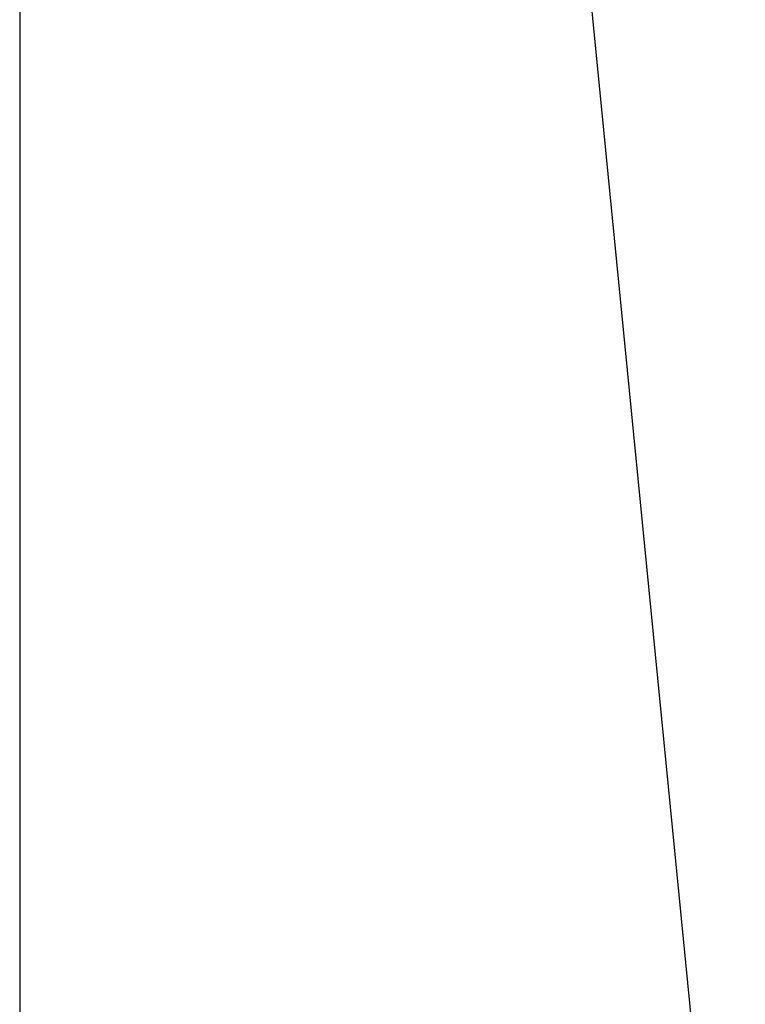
# Model space of a CAD drawing. Header units: inches. Extents: x -9715 to 27308, y -24775 to -3453.
# Tile 90 of 196: x 6591 to 6609, y -21020 to -20996. Entities that reach past the tile are written whole.
import ezdxf

# ---------------------------------------------------------------- set-up
doc = ezdxf.new("R2010")
doc.units = ezdxf.units.IN
doc.header["$MEASUREMENT"] = 0
doc.layers.get('DEFPOINTS').update_dxf_attribs({"color": 11})
doc.layers.add('S-ANNO-TEXT', color=2, linetype='Continuous')
doc.styles.add('DIM', font='ROMANS.shx', dxfattribs={"width": 0.8})
doc.dimstyles.new('DIM-16', dxfattribs={"dimscale": 0, "dimtxt": 6, "dimasz": 6, "dimexe": 3, "dimexo": 3, "dimgap": 3, "dimtad": 1, "dimdec": 1, "dimzin": 3, "dimdsep": 46, "dimlunit": 4, "dimtxsty": 'DIM', "dimcen": 0, "dimdle": 0.0625, "dimclrd": 256, "dimclre": 256, "dimclrt": 2, "dimazin": 0, "dimtfac": 1, "dimtdec": 1, "dimtmove": 1, "dimatfit": 0, "dimfxl": 0.0625, "dimfrac": 2, "dimtolj": 1, "dimtzin": 0, "dimarcsym": 0})

msp = doc.modelspace()

# ---------------------------------------------------------------- linework, layer by layer
at = {"layer": 'DEFPOINTS', "elevation": 41.66667}
msp.add_lwpolyline([(6591.06748, -21384.86725), (8527.59176, -21384.86725), (8527.59176, -20453.90264), (6591.06748, -20453.90264)], close=True, dxfattribs=at)

# ---------------------------------------------------------------- leaders
at = {"layer": 'S-ANNO-TEXT'}
msp.add_leader([(6608.90735, -21037.4344, 41.66667), (6594.67706, -20892.68991, 41.66667), (6599.06237, -20892.68991, 41.66667)], dimstyle='DIM-16', override={"dimscale": 1, "dimtxt": 8, "dimasz": 8, "dimgap": 1, "dimtad": 0, "dimdle": 1, "dimfrac": 1}, dxfattribs=at)

doc.saveas('drawing.dxf')
